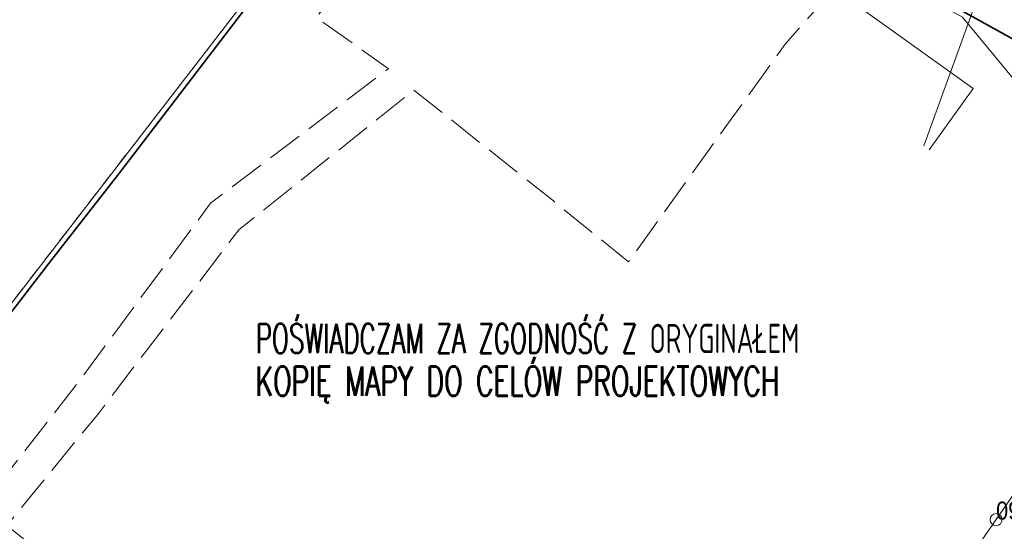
# Model space of a CAD drawing. Header units: metres. Extents: x 5550680 to 5557791, y 5952678 to 5961317.
# Tile 6 of 16: x 5551017 to 5551058, y 5960616 to 5960637. Entities that reach past the tile are written whole.
import ezdxf

# ---------------------------------------------------------------- set-up
doc = ezdxf.new("R2010")
doc.units = ezdxf.units.M
doc.header["$MEASUREMENT"] = 0
doc.set_wipeout_variables(frame=1)
for name, pattern in [('0.5_0.5', [1, 0.5, -0.5]), ('1.0_0.5', [1.5, 1, -0.5]), ('1.5_0.5', [2, 1.5, -0.5]), ('219-500', [0])]:
    doc.linetypes.add(name, pattern=pattern)
doc.layers.get('0').update_dxf_attribs({"color": 2, "linetype": 'CONTINUOUS', "lineweight": 5})
for name, color, linetype in [('202-punkt graniczny', 7, 'CONTINUOUS'), ('202-punkt graniczny-Atr103', 7, 'CONTINUOUS'), ('218-kontur użytku gruntowego', 7, 'CONTINUOUS'), ('219-działka ewidencyjna', 7, 'CONTINUOUS'), ('obszar utwardzony', 7, 'CONTINUOUS'), ('ogrodzenie trwałe', 7, 'CONTINUOUS'), ('przewód gazowy', 7, 'CONTINUOUS'), ('przewód wodociągowy', 7, 'CONTINUOUS'), ('TABELKA-035', 4, 'CONTINUOUS')]:
    doc.layers.add(name, color=color, linetype=linetype)
doc.layers.add('_drenaż', color=6, linetype='1.0_0.5', lineweight=50)
doc.styles.add('ROMANS', font='romans', dxfattribs={"width": 0.8})
doc.styles.get("Standard").update_dxf_attribs({"font": 'Working1250', "width": 0.75})
doc.linetypes.add('902-500', pattern='A,3.75,0,[1,ksztalty.shx,S=0.5,R=0,X=0,Y=0],3.75', length=7.5)

# ---------------------------------------------------------------- blocks, each defined once
blk = doc.blocks.new('202')
at = {"color": 0, "linetype": 'Continuous', "lineweight": 0}
blk.add_circle((0, 0), 0.25, dxfattribs=at)

msp = doc.modelspace()

# ---------------------------------------------------------------- linework, layer by layer
at = {"layer": '218-kontur użytku gruntowego', "color": 252, "linetype": '0.5_0.5', "lineweight": 18, "flags": 128}
for points in [[(5551035.08, 5960648.92), (5551067.82, 5960630.75)], [(5550994.17, 5960595.97), (5551026.22, 5960637.46)], [(5551057.61, 5960616.03), (5551067.82, 5960630.75)], [(5551049.22, 5960603.94), (5551057.61, 5960616.03)]]:
    msp.add_lwpolyline(points, dxfattribs=at)
at = {"layer": '219-działka ewidencyjna', "color": 252, "linetype": '219-500', "lineweight": 18, "flags": 128}
for points in [[(5551067.82, 5960630.75), (5551035.08, 5960648.92)], [(5551026.22, 5960637.46), (5550994.17, 5960595.97)], [(5551067.82, 5960630.75), (5551057.61, 5960616.03)], [(5551057.61, 5960616.03), (5551049.22, 5960603.94)]]:
    msp.add_lwpolyline(points, dxfattribs=at)
at = {"layer": 'obszar utwardzony', "color": 252, "linetype": '1.5_0.5', "lineweight": 18, "flags": 128}
msp.add_lwpolyline([(5551052.07, 5960639.49), (5551048.83, 5960635.81), (5551042.31, 5960626.76), (5551039.18, 5960629.29), (5551033.37, 5960633.9), (5551026.09, 5960628.09), (5551020.21, 5960620.41), (5551016.43, 5960615.79), (5551021.93, 5960611.4), (5551024.49, 5960609.51), (5551012, 5960592.68), (5551014.87, 5960587.94), (5551002.85, 5960597.47), (5551015.87, 5960614.34), (5551014.47, 5960615.42), (5551019.36, 5960621.69), (5551024.91, 5960629.19), (5551032.31, 5960634.79), (5551029.31, 5960636.92), (5551037.58, 5960647.53), (5551040.73, 5960645.78)], close=True, dxfattribs=at)
at = {"layer": 'ogrodzenie trwałe', "color": 252, "linetype": '902-500', "lineweight": 35, "flags": 128}
for points in [[(5551037.58, 5960647.53), (5551035.24, 5960648.83), (5551026.2, 5960637.08), (5551021.04, 5960630.34), (5551018.3, 5960626.85), (5551011.14, 5960617.57)], [(5551078.08, 5960624.67), (5551067.82, 5960630.75), (5551040.73, 5960645.78)]]:
    msp.add_lwpolyline(points, dxfattribs=at)
at = {"layer": 'przewód gazowy', "color": 252, "linetype": 'Continuous', "lineweight": 18, "flags": 128}
msp.add_lwpolyline([(5551033.64, 5960646.43), (5551044.31, 5960637.95), (5551049.45, 5960640.64), (5551056.21, 5960636.93), (5551061.42, 5960630.64)], dxfattribs=at)
at = {"layer": 'przewód wodociągowy', "color": 252, "linetype": 'Continuous', "lineweight": 18, "flags": 128}
for points in [[(5551047.11, 5960649.16), (5551057.62, 5960643.19), (5551058.37, 5960642), (5551054.6, 5960631.58)], [(5551035.92, 5960645.9), (5551046.27, 5960638.54), (5551049.15, 5960639.34), (5551056.65, 5960633.97), (5551054.82, 5960631.42)]]:
    msp.add_lwpolyline(points, dxfattribs=at)

# ---------------------------------------------------------------- block references
at = {"layer": '202-punkt graniczny', "color": 252, "linetype": 'Continuous', "lineweight": 18}
msp.add_blockref('202', (5551057.61, 5960616.03), dxfattribs=at)

# ---------------------------------------------------------------- texts
at = {"layer": '202-punkt graniczny-Atr103', "color": 252, "width": 0.9}
msp.add_text('09-14302', height=0.75, dxfattribs=at).set_placement((5551057.61, 5960616.03))

# ---------------------------------------------------------------- next in the draw order: wipeouts: each hides what was drawn before it
at = {"ltscale": 0.8}
msp.add_wipeout([(5551085.293, 5960758.508), (5551083.693, 5960752.356), (5550999.063, 5960752.356), (5550999.063, 5960609.956), (5551102.063, 5960609.956), (5551102.063, 5960606.906), (5550986.563, 5960606.906), (5550986.563, 5960755.406)], dxfattribs=at).dxf.layer = '_drenaż'

# ---------------------------------------------------------------- next in the draw order: texts
at = {"layer": 'TABELKA-035', "color": 1, "style": 'ROMANS'}
for s, width, p in [('POŚWIADCZAM ZA ZGODNOŚĆ Z ORYGINAŁEM ', 0.62, (5551026.783, 5960622.96)), ('KOPIĘ MAPY DO CELÓW PROJEKTOWYCH', 0.67, (5551026.783, 5960621.182))]:
    msp.add_text(s, height=1.215, dxfattribs=dict(at, width=width)).set_placement(p)

doc.saveas('drawing.dxf')
